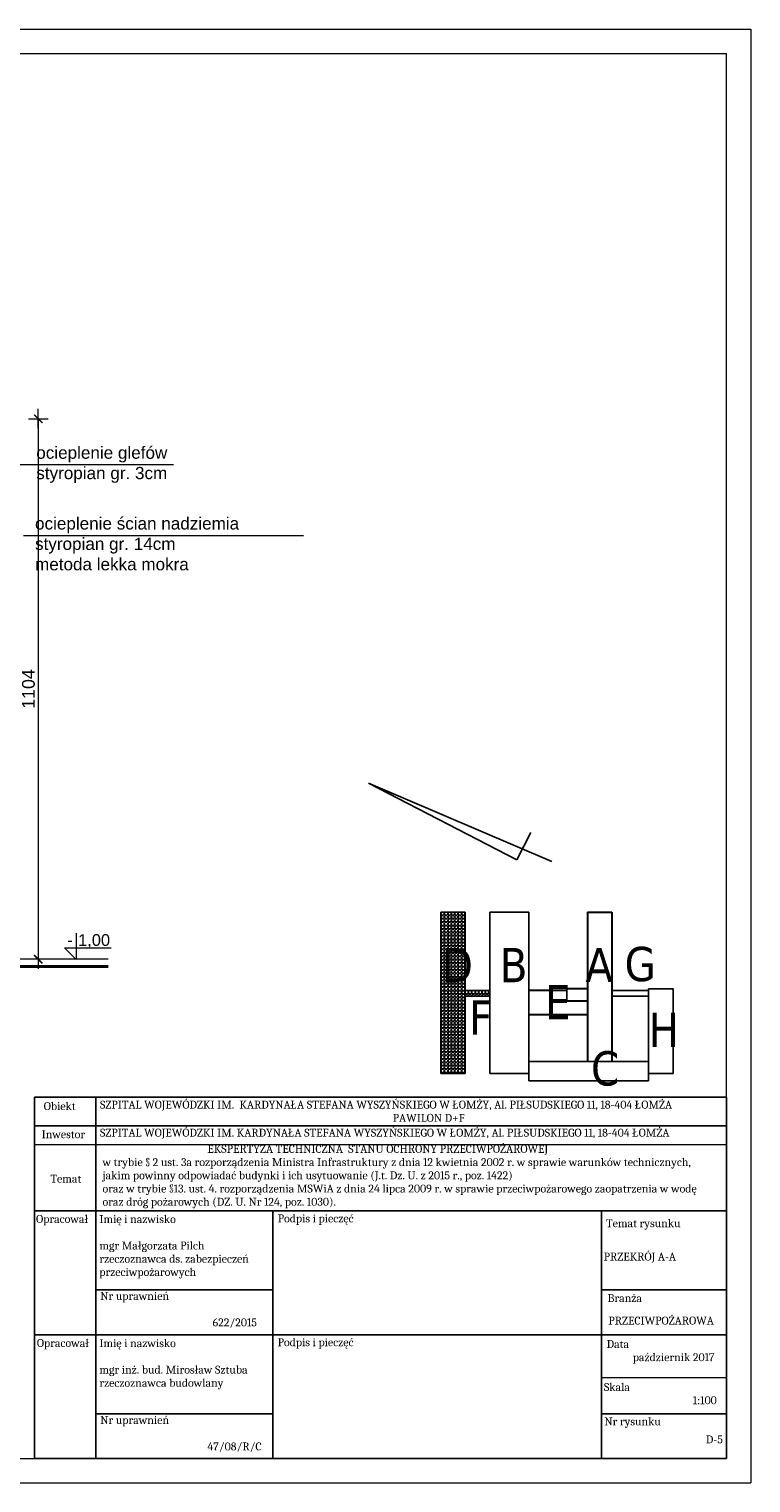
# Model space of a CAD drawing. Header units: millimetres. Extents: x 126553 to 403692, y -95821 to 38049.
# Tile 132 of 256: x 223655 to 225132, y -7793 to -4823. Entities that reach past the tile are written whole.
import ezdxf
from ezdxf.enums import TextEntityAlignment as Align

# ---------------------------------------------------------------- set-up
doc = ezdxf.new("R2010")
doc.units = ezdxf.units.MM
for name, color, linetype, lineweight in [('2', 6, 'Continuous', 5), ('A-opis', 7, 'Continuous', 18), ('CIENKIE', 7, 'Continuous', 18), ('ekspertyza', 7, 'Continuous', 30), ('opisy', 7, 'Continuous', 18), ('ramki', 250, 'Continuous', 13), ('stolarka_Nr_Pióra__7', 7, 'Continuous', 18), ('TEREN', 1, 'Continuous', 40), ('WYMIAR', 7, 'Continuous', 18)]:
    doc.layers.add(name, color=color, linetype=linetype, lineweight=lineweight)
for name, color, linetype in [('opisy ekspertyza', 7, 'Continuous'), ('SCHEMAT', 250, 'Continuous'), ('WIDOK', 7, 'Continuous')]:
    doc.layers.add(name, color=color, linetype=linetype)
doc.styles.add('AR12', font='arial.ttf', dxfattribs={"height": 12})
doc.styles.add('Arial', font='arial.ttf')
doc.styles.add('RS12', font='Romans', dxfattribs={"width": 0.75, "height": 12})
doc.styles.add('RS8', font='ROMANS.SHX', dxfattribs={"width": 0.75, "height": 8})
doc.styles.add('wym', font='romand.shx', dxfattribs={"width": 0.8})
doc.dimstyles.new('A_100', dxfattribs={"dimtxt": 26, "dimasz": 2, "dimexe": 0, "dimexo": 5, "dimgap": 0.01, "dimtad": 0, "dimdec": 4, "dimrnd": 0.5, "dimdsep": 46, "dimtxsty": 'Arial', "dimblk1": 'K', "dimblk2": 'K', "dimsah": 1, "dimcen": 10, "dimse1": 1, "dimse2": 1, "dimclrd": 256, "dimclre": 256, "dimclrt": 1, "dimadec": 0, "dimazin": 0, "dimtfac": 0.5, "dimtdec": 4, "dimtmove": 0, "dimatfit": 3, "dimldrblk": 'K', "dimfxl": 1, "dimtvp": 0.75, "dimtolj": 1, "dimtzin": 0, "dimlwd": 13, "dimarcsym": 0})

# ---------------------------------------------------------------- blocks, each defined once
blk = doc.blocks.new('KOTA-WA')
at = {"color": 7}
for p, q in [((0, 27), (0, 0)), ((-12, 12), (0, 0)), ((-12, 12), (36, 12))]:
    blk.add_line(p, q, dxfattribs=at)
at = {"layer": 'A-opis', "color": 7, "style": 'RS12', "width": 0.6, "flags": 4}
blk.add_attdef('ZNAK', text='', height=8, dxfattribs=at).set_placement((-6.2, 19.7), align=Align.MIDDLE)
blk.add_attdef('RZEDNA', text='', height=10, dxfattribs=at).set_placement((2.1, 11.2), align=Align.BOTTOM_LEFT)
at = {"layer": 'A-opis', "color": 7, "style": 'RS8', "width": 0.6, "flags": 4}
blk.add_attdef('UWAGA', text='', height=7, dxfattribs=at).set_placement((3.8, 8.1), align=Align.TOP_LEFT)
blk = doc.blocks.new('K')
for p, q in [((-10, 0), (10, 0)), ((4.2, 4.2), (-4.2, -4.2)), ((0, 10), (0, -10))]:
    blk.add_line(p, q)
blk.add_trace([(-4.8, -3.7), (-3.7, -4.8), (3.7, 4.8), (4.8, 3.7)])
blk = doc.blocks.new('*D2781')
at = {"layer": 'Defpoints', "color": 0, "linetype": 'ByBlock', "lineweight": 60, "transparency": 16777216}
for p in [(223452.5, -5619), (223517.6, -6723), (223674.3, -6723)]:
    blk.add_point(p, dxfattribs=at)
at = {"layer": 'WYMIAR', "linetype": 'ByBlock', "lineweight": 13, "transparency": 16777216}
blk.add_line((223674.3, -5621), (223674.3, -6721), dxfattribs=at)
at = {"layer": 'WYMIAR', "linetype": 'ByBlock', "lineweight": 13, "transparency": 16777216, "xscale": 2, "yscale": 2, "zscale": 2}
for p, rotation in [((223674.3, -5619), 90), ((223674.3, -6723), 270)]:
    blk.add_blockref('K', p, dxfattribs=dict(at, rotation=rotation))
at = {"layer": 'WYMIAR', "color": 7, "linetype": 'ByBlock', "transparency": 16777216, "insert": (223654.3, -6171), "char_height": 26, "attachment_point": 5, "rotation": 90, "style": 'Arial'}
blk.add_mtext('\\A1;1104', dxfattribs=at)

msp = doc.modelspace()

# ---------------------------------------------------------------- hatches: boundary and pattern name
at = {"layer": 'ekspertyza'}
h = msp.add_hatch(dxfattribs=at)
h.set_pattern_fill('ANGLE', color=250, style=0)
h.set_pattern_definition([(0, (-474.658, -27015.1894), (0, 6.985), [5.08, -1.905]), (90, (-474.658, -27015.1894), (-6.985, 4e-16), [5.08, -1.905])])
h.paths.add_polyline_path([(224597.42135, -6786.77881), (224547.42135, -6786.77881), (224547.42135, -6798.77881), (224597.42135, -6798.77881)])
h.paths.add_polyline_path([(224497.42135, -6956.77881), (224547.42135, -6956.77881), (224547.42135, -6626.77881), (224497.42135, -6626.77881)])

# ---------------------------------------------------------------- linework, layer by layer
at = {"color": 7}
for points in [[(223666.48038, -7005.00819), (225081.69339, -7005.00819), (225081.69339, -7005.00819), (223666.48038, -7005.00819)], [(225081.69339, -7005.00819), (225081.69339, -7005.00819), (225081.69339, -7490.3711), (223666.48038, -7490.3711)], [(223666.48038, -7005.00819), (223666.48038, -7742.88061)], [(223792.10757, -7005.00819), (223792.10757, -7005.00819), (223792.10757, -7490.3711), (223667.85025, -7490.3711)], [(223666.48038, -7063.09069), (225081.69339, -7063.09069), (225081.69339, -7236.91541), (223666.48038, -7236.91541)], [(223666.48038, -7236.91541), (224773.38569, -7236.91541), (224773.38569, -7236.91541)], [(224317.37856, -7490.3711), (224317.37856, -7490.3711), (224154.12452, -7490.3711), (224154.12452, -7236.91541), (224317.37856, -7236.91541), (224317.37856, -7236.91541)], [(224825.90692, -7236.91541), (224825.90692, -7742.88061)], [(224128.44099, -7398.25871), (223792.10757, -7398.25871)], [(223792.10757, -7398.25871), (224154.12452, -7398.25871)], [(224825.90692, -7398.25871), (225081.69339, -7398.25871)], [(224773.38569, -7490.3711), (224773.38569, -7490.3711), (224773.38569, -7490.3711), (223666.48038, -7490.3711)], [(223792.10757, -7490.3711), (223792.10757, -7742.88061)], [(224154.12452, -7742.88061), (224154.12452, -7742.88061), (224154.12452, -7742.88061), (224154.12452, -7490.3711), (224317.37856, -7490.3711), (224317.37856, -7490.3711)], [(224773.38569, -7490.3711), (224773.38569, -7490.3711), (225081.69339, -7490.3711), (225081.69339, -7553.41595)], [(224825.90692, -7490.3711), (225081.69339, -7490.3711), (225081.69339, -7553.41595)], [(225081.69339, -7524.98655), (225081.69339, -7588.0314), (225081.69339, -7588.0314)], [(225081.69339, -7553.41595), (225081.69339, -7588.66955), (225081.69339, -7588.66955)], [(224128.44099, -7651.7144), (223792.10757, -7651.7144)], [(223792.10757, -7651.7144), (224154.12452, -7651.7144)], [(224825.90692, -7651.7144), (225081.69339, -7651.7144)]]:
    msp.add_lwpolyline(points, dxfattribs=at)
for points in [[(224154.12452, -7236.91541), (224154.12452, -7236.91541), (224154.12452, -7490.3711), (224154.12452, -7490.3711)], [(224154.12452, -7490.3711), (224154.12452, -7490.3711), (224154.12452, -7742.88061), (224154.12452, -7742.88061)]]:
    msp.add_lwpolyline(points, close=True, dxfattribs=at)
at = {"layer": '2', "color": 7}
for points in [[(223666.48038, -7005.00819), (225081.69339, -7005.00819), (225081.69339, -7742.88061), (223666.48038, -7742.88061)], [(223666.48038, -7063.09069), (225081.69339, -7063.09069), (225081.69339, -7101.92454), (223666.48038, -7101.92454)]]:
    msp.add_lwpolyline(points, close=True, dxfattribs=at)
msp.add_lwpolyline([(224825.90692, -7577.65686), (225081.69339, -7577.65686)], dxfattribs=at)
at = {"layer": 'CIENKIE'}
msp.add_line((223817.45351, -6722.64495), (223511.96307, -6722.64495), dxfattribs=at)
at = {"layer": 'ekspertyza', "color": 250}
for p, q in [((224797.42135, -6626.77881), (224797.42135, -6931.77881)), ((224797.42135, -6626.77881), (224847.42135, -6626.77881)), ((224847.42135, -6626.77881), (224847.42135, -6931.77881)), ((224755.42135, -6786.77881), (224677.42135, -6786.77881)), ((224797.42135, -6783.4187), (224755.42135, -6783.4187)), ((224797.42135, -6808.4187), (224755.42135, -6808.4187)), ((224797.42135, -6836.77881), (224677.42135, -6836.77881))]:
    msp.add_line(p, q, dxfattribs=at)
at = {"layer": 'opisy'}
for p, q in [((223621.64421, -5712.53284), (223950.58636, -5712.53284)), ((223644.39884, -5857.09393), (224216.6088, -5857.09393))]:
    msp.add_line(p, q, dxfattribs=at)
at = {"layer": 'ramki', "color": 7, "ltscale": 0.6}
for p, q in [((220950.72526, -4822.88061), (225131.69339, -4822.88061)), ((225131.69339, -4822.88061), (225131.69339, -7792.88061)), ((221150.72526, -4872.88061), (225081.69339, -4872.88061)), ((225081.69339, -7742.88061), (225081.69339, -4872.88061)), ((221150.72526, -7742.88061), (224727.61123, -7742.88061)), ((221150.72526, -7742.88061), (225081.69339, -7742.88061)), ((220950.72526, -7792.88061), (224777.61123, -7792.88061)), ((220950.72526, -7792.88061), (224777.61123, -7792.88061)), ((221150.72526, -7792.88061), (224777.61123, -7792.88061)), ((221150.72526, -7792.88061), (224777.61123, -7792.88061)), ((221150.72526, -7792.88061), (224777.61123, -7792.88061)), ((221150.72526, -7792.88061), (225131.69339, -7792.88061))]:
    msp.add_line(p, q, dxfattribs=at)
at = {"layer": 'SCHEMAT', "color": 250}
for p, q in [((224497.42135, -6626.77881), (224497.42135, -6956.77881)), ((224547.42135, -6626.77881), (224497.42135, -6626.77881)), ((224547.42135, -6956.77881), (224547.42135, -6626.77881)), ((224597.42135, -6956.77881), (224597.42135, -6626.77881)), ((224597.42135, -6626.77881), (224677.42135, -6626.77881)), ((224677.42135, -6626.77881), (224677.42135, -6971.77881)), ((224547.42135, -6786.77881), (224597.42135, -6786.77881)), ((224547.42135, -6798.77881), (224597.42135, -6798.77881)), ((224847.42135, -6786.77881), (224922.42135, -6786.77881)), ((224847.42135, -6798.77881), (224922.42135, -6798.77881)), ((224922.42135, -6783.4187), (224922.42135, -6971.77881)), ((224677.42135, -6931.77881), (224922.42135, -6931.77881)), ((224497.42135, -6956.77881), (224547.42135, -6956.77881)), ((224677.42135, -6956.77881), (224597.42135, -6956.77881)), ((224677.42135, -6971.77881), (224922.42135, -6971.77881)), ((224972.42135, -6956.77881), (224922.42135, -6956.77881))]:
    msp.add_line(p, q, dxfattribs=at)
at = {"layer": 'SCHEMAT'}
for p, q in [((224755.42135, -6783.4187), (224755.42135, -6808.4187)), ((224922.42135, -6783.4187), (224972.42135, -6783.4187))]:
    msp.add_line(p, q, dxfattribs=at)
at = {"layer": 'SCHEMAT', "color": 250}
msp.add_lwpolyline([(224922.42135, -6783.4187), (224972.42135, -6783.4187), (224972.42135, -6956.77881), (224922.42135, -6956.77881)], close=True, dxfattribs=at)
at = {"layer": 'stolarka_Nr_Pióra__7', "color": 7, "linetype": 'Continuous'}
for p, q in [((224807.80095, -7005.00819), (223666.48038, -7005.00819)), ((224128.44099, -7398.25871), (223792.10757, -7398.25871)), ((224128.44099, -7651.7144), (223792.10757, -7651.7144))]:
    msp.add_line(p, q, dxfattribs=at)
at = {"layer": 'TEREN'}
msp.add_line((223817.45351, -6737.64495), (223511.96307, -6737.64495), dxfattribs=at)
at = {"layer": 'WIDOK'}
for p, q in [((224349.53599, -6363.19032), (224724.81914, -6523.15694)), ((224349.53599, -6363.19032), (224653.02585, -6519.89228)), ((224653.02585, -6519.89228), (224681.83196, -6464.10253))]:
    msp.add_line(p, q, dxfattribs=at)

# ---------------------------------------------------------------- block references
at = {"layer": 'A-opis'}
ref = msp.add_blockref('KOTA-WA', (223751.65913, -6723.48177), dxfattribs=dict(at, xscale=2, yscale=2, zscale=2))
ref.add_attrib('ZNAK', '-', dxfattribs={"layer": '0', "color": 101, "height": 24, "style": 'AR12', "flags": 4}).set_placement((223739.2969, -6703.05158), align=Align.BOTTOM_CENTER)
ref.add_attrib('RZEDNA', '1,00', dxfattribs={"layer": '0', "color": 101, "height": 24, "style": 'AR12', "flags": 4}).set_placement((223755.87527, -6703.05158), align=Align.BOTTOM_LEFT)

# ---------------------------------------------------------------- texts
at = {"layer": 'opisy', "attachment_point": 1}
for s, insert, char_height, width in [('{\\fArial|b0|i0|c238|p34;ocieplenie glefów\\Pstyropian gr. 3cm}', (223670.26485, -5675.65975), 25, 637.6653), ('{\\fArial|b0|i0|c238|p34;ocieplenie ścian nadziemia\\Pstyropian gr. 14cm\\Pmetoda lekka mokra}', (223667.73002, -5820.22084), 25, 637.6653), ('{\\fTahoma|b0|i0|c238|p32;D}', (224499.67226, -6700.06607), 70, 9.8132), ('{\\fTahoma|b0|i0|c238|p32;B}', (224618.09051, -6700.06607), 70, 9.8132), ('{\\fTahoma|b0|i0|c238|p32;A}', (224792.89001, -6699.77258), 70, 9.8132), ('{\\fTahoma|b0|i0|c238|p32;G}', (224873.2559, -6697.80842), 70, 9.8132), ('{\\fTahoma|b0|i0|c238|p32;E}', (224710.54264, -6775.81119), 70, 9.8132), ('{\\fTahoma|b0|i0|c238|p32;F}', (224555.52423, -6807.26819), 70, 9.8132), ('{\\fTahoma|b0|i0|c238|p32;H}', (224922.42135, -6832.23708), 70, 9.8132)]:
    msp.add_mtext(s, dxfattribs=dict(at, insert=insert, char_height=char_height, width=width))
at = {"layer": 'opisy ekspertyza', "color": 7, "ltscale": 0.3, "attachment_point": 1, "style": 'wym'}
for s, insert, char_height, width in [('{\\fCambria|b1|i0|c238|p18;\\H1.4205x;\\W1;                                        \\fCambria|b0|i0|c238|p18;SZPITAL WOJEWÓDZKI IM.  KARDYNAŁA STEFANA WYSZYŃSKIEGO W ŁOMŻY, Al. PIŁSUDSKIEGO 11, 18-404 ŁOMŻA \\P                                                                                                                                                        PAWILON D+F }', (223586.85968, -7011.97412), 11.4048, 1500.7532895), ('{\\fCambria|b0|i0|c238|p18;\\W1;Obiekt}', (223685.54861, -7014.98137), 16.2, 10961.2616006), ('{\\fCambria|b1|i0|c238|p18;\\H1.4205x;\\W1;                                      \\fCambria|b0|i0|c238|p18;  SZPITAL WOJEWÓDZKI IM. KARDYNAŁA STEFANA WYSZYŃSKIEGO W ŁOMŻY, Al. PIŁSUDSKIEGO 11, 18-404 ŁOMŻA \\fCambria|b1|i0|c238|p18;\\P                                                                                                                                                  }', (223586.79752, -7069.21334), 11.4048, 1500.7532895), ('{\\fCambria|b0|i0|c238|p18;\\W1;Inwestor}', (223681.20739, -7072.45545), 16.2, 10961.2616006), ('{\\fCambria|b0|i0|c238|p18;\\W1;                                                    \\fCambria|b1|i0|c238|p18;  \\fCambria|b0|i0|c238|p18;   \\H1.4205x;EKSPERTYZA TECHNICZNA  STANU OCHRONY PRZECIWPOŻAROWEJ \\Pw trybie\\fCambria|b1|i0|c238|p18; \\fCambria|b0|i0|c238|p18;\\W0.8;\\C256;§\\W1;\\C7; 2 ust. 3a rozporządzenia Ministra Infrastruktury z dnia 12 kwietnia 2002 r. w sprawie warunków technicznych,\\Pjakim powinny odpowiadać budynki i ich usytuowanie (J.t. Dz. U. z 2015 r., poz. 1422) \\Poraz w trybie \\H0.99997x;\\W0.8;\\C256;§\\W1;\\C7;13. ust. 4. rozporządzenia MSWiA z dnia 24 lipca 2009 r. w sprawie przeciwpożarowego zaopatrzenia w wodę \\Poraz dróg pożarowych (DZ. U. Nr 124, poz. 1030). }', (223805.70716, -7102.36315), 11.4048, 110959.6089916), ('{\\fCambria|b0|i0|c238|p18;\\W1;Temat}', (223699.123, -7163.17594), 16.2, 10961.2616006), ('{\\fCambria|b0|i0|c238|p18;\\W1;Opracował}', (223669.8348, -7245.42938), 16.2, 10961.2616006), ('{\\fCambria|b0|i0|c238|p18;\\W1;Imię i nazwisko\\P\\Pmgr Małgorzata Pilch\\Przeczoznawca ds. zabezpieczeń \\Pprzeciwpożarowych}', (223799.1907, -7245.81765), 16.2, 26478.6231234), ('{\\fCambria|b0|i0|c238|p18;\\W1;Podpis i pieczęć}', (224163.98063, -7244.36394), 16.2, 26478.6231234), ('{\\fCambria|b0|i0|c238|p18;\\W1;              Temat rysunku}', (224760.59912, -7254.2093), 16.2, 31091.2674774), ('{\\fCambria|b0|i0|c238|p18;\\W1;                        \\P\\P\\P\\P        PRZEKRÓJ A-A}', (224787.75078, -7214.34859), 16.2, 22546.6325877), ('{\\fCambria|b0|i0|c238|p18;\\W1;Nr uprawnień  \\P           \\P     \\fCambria|b1|i0|c238|p18;                                      \\fCambria|b0|i0|c238|p18;622/2015}', (223801.07389, -7402.77239), 16.2, 26478.6231234), ('{\\fCambria|b0|i0|c238|p18;\\W1;             Branża}', (224768.89588, -7407.08644), 16.2, 26478.6231234), ('{\\fCambria|b0|i0|c238|p18;\\W1;                        \\P\\P\\P\\P             \\fCambria|b1|i0|c238|p18; \\fCambria|b0|i0|c238|p18;PRZECIWPOŻAROWA}', (224765.30729, -7345.16209), 16.2, 22546.6325877), ('{\\fCambria|b0|i0|c238|p18;\\W1;Opracował}', (223671.49442, -7498.88507), 16.2, 10961.2616006), ('{\\fCambria|b0|i0|c238|p18;\\W1;Imię i nazwisko\\P\\Pmgr inż. bud. Mirosław Sztuba\\Przeczoznawca budowlany}', (223799.1907, -7499.27335), 16.2, 26478.6231234), ('{\\fCambria|b0|i0|c238|p18;\\W1;Podpis i pieczęć}', (224163.79988, -7497.32047), 16.2, 26478.6231234), ('{\\fCambria|b0|i0|c238|p18;\\W1;            Data\\P                      październik 2017}', (224772.49128, -7500.93323), 16.2, 26478.6231234), ('{\\fCambria|b0|i0|c238|p18;\\W1;            Skala        \\P                                              1:100}', (224766.94181, -7588.83918), 16.2, 26478.6231234), ('{\\fCambria|b0|i0|c238|p18;\\W1;Nr uprawnień\\P             \\P                                         47/08/R/C}', (223801.07389, -7656.22808), 16.2, 26478.6231234), ('{\\fCambria|b0|i0|c238|p18;\\W1;            Nr rysunku}', (224767.89939, -7659.09064), 16.2, 26478.6231234), ('{\\fCambria|b0|i0|c238|p18;\\W1;                        \\P\\P\\P\\P        D-5}', (224996.7745, -7587.79735), 16.2, 26478.6231234)]:
    msp.add_mtext(s, dxfattribs=dict(at, insert=insert, char_height=char_height, width=width))
at = {"layer": 'WYMIAR', "insert": (224804.59188, -6910.94163), "char_height": 70, "width": 9.8132, "attachment_point": 1}
msp.add_mtext('{\\fTahoma|b0|i0|c238|p32;C}', dxfattribs=at)

# ---------------------------------------------------------------- dimensions: what is measured, and where the dimension line sits
at = {"layer": 'WYMIAR', "color": 0, "linetype": 'ByBlock'}
dim = msp.add_linear_dim(base=(223674.2508, -6723.02717), p1=(223452.47534, -5619.0185), p2=(223517.55284, -6723.02717), angle=90, dimstyle='A_100', override={"dimclrt": 7, "dimtmove": 1}, dxfattribs=at)
dim.commit()
dim.dimension.update_dxf_attribs({"geometry": '*D2781', "text_midpoint": (223654.33846, -6171.02284)})

doc.saveas('drawing.dxf')
